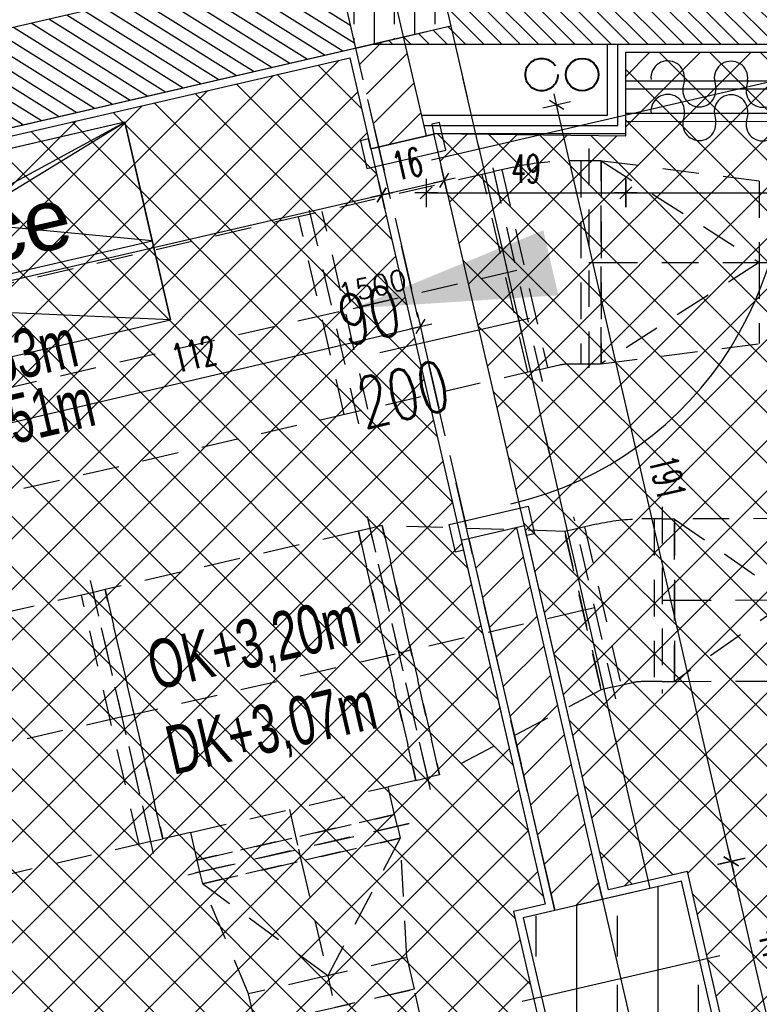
# Model space of a CAD drawing. Header units: centimetres. Extents: x -15121 to 17422, y -60492 to 0.
# Tile 241 of 256: x 2348 to 2530, y -29468 to -29226. Entities that reach past the tile are written whole.
import ezdxf

# ---------------------------------------------------------------- set-up
doc = ezdxf.new("R2010")
doc.units = ezdxf.units.CM
doc.header["$LTSCALE"] = 60
for name, pattern in [('DASHED', [19.05, 12.7, -6.35]), ('DP', [0.5, 0.3, -0.2]), ('MP', [0.25, 0.15, -0.1])]:
    doc.linetypes.add(name, pattern=pattern)
for name, color, linetype in [('A-----SZ', 8, 'Continuous'), ('A-SCI', 7, 'Continuous'), ('A_GSA_GK', 2, 'Continuous'), ('AIKA grzejniki', 7, 'Continuous'), ('AIKA karnisze', 200, 'Continuous'), ('AIKA karnisze2', 200, 'Continuous'), ('AIKA KLIMATYZACJA2', 5, 'Continuous'), ('AIKA lampy restauracja wymiarowanie', 7, 'Continuous'), ('AIKA powierzchnie2', 2, 'Continuous'), ('AIKA sufity podwieszane', 8, 'Continuous'), ('AIKA TYNK2', 5, 'Continuous'), ('AIKA widokowe2', 7, 'Continuous'), ('AIKA wymiarowanie ogólne rzut2', 7, 'Continuous'), ('AIKA ŚCIANA2', 8, 'Continuous'), ('BA_drz', 7, 'Continuous'), ('BI_szr', 8, 'Continuous'), ('JS_PODCIĄGI', 1, 'DP'), ('podciagi i nadproza', 7, 'DP'), ('R-----OP', 7, 'Continuous'), ('słupy', 1, 'Continuous')]:
    doc.layers.add(name, color=color, linetype=linetype)
doc.layers.add('IS_Działka (powrotna)', color=5, linetype='DASHED', lineweight=40, true_color=0x0000ff)
doc.layers.add('IS_Pion1', color=7, linetype='Continuous', lineweight=5)
doc.styles.add('FDBES', font='simplex.shx')
doc.styles.add('MtXpl_Arial_Narrow', font='ARIALN.TTF')
doc.styles.add('RomanS', font='romans.shx')
doc.styles.add('SŁAWKA', font='simplex.shx', dxfattribs={"height": 12.5})
doc.styles.add('wymiar', font='txt.shx', dxfattribs={"width": 0.6})
doc.dimstyles.new('Dwudziestka', dxfattribs={"dimtxt": 7, "dimasz": 0.7, "dimexe": 5, "dimexo": 0, "dimgap": 2.5, "dimtad": 1, "dimtoh": 1, "dimdec": 3, "dimrnd": 0.5, "dimdsep": 46, "dimtxsty": 'wymiar', "dimblk": 'znacznik', "dimcen": 0, "dimdle": 5, "dimse1": 1, "dimse2": 1, "dimclrd": 256, "dimclre": 256, "dimclrt": 256, "dimadec": 0, "dimazin": 0, "dimtfac": 0.4, "dimtdec": 3, "dimtix": 1, "dimtofl": 0, "dimtmove": 2, "dimatfit": 3, "dimldrblk": 'znacznik', "dimfxl": 1, "dimtolj": 1, "dimarcsym": 0})
doc.dimstyles.new('FDBES', dxfattribs={"dimscale": 50, "dimtxt": 4, "dimasz": 2.5, "dimexe": 0.8, "dimexo": 2, "dimgap": 1, "dimtad": 1, "dimdsep": 46, "dimtxsty": 'FDBES', "dimcen": 2.5, "dimclrd": 4, "dimclre": 5, "dimadec": 0, "dimazin": 0, "dimtfac": 1, "dimtmove": 0, "dimatfit": 3, "dimfxl": 1, "dimarcsym": 0})
pattern_1 = [(45, (5073.432, 672.602), (-6.221154, 6.221154), []), (135, (5073.432, 672.602), (-6.221154, -6.221154), [])]

# ---------------------------------------------------------------- blocks, each defined once
blk = doc.blocks.new('dr1h901')
at = {"color": 0}
blk.add_line((-0.5, 0), (-0.5, 1.005), dxfattribs=at)
at = {"color": 1}
blk.add_line((0, 0.1689), (0, -0.2655), dxfattribs=at)
blk.add_arc((-0.5, 0), 1, 0, 90, dxfattribs=at)
blk = doc.blocks.new('SL grzejniki restauracja')
at = {"layer": 'IS_Działka (powrotna)', "ltscale": 0.03}
blk.add_circle((-668.48, 27.4, -36.22), 4, dxfattribs=at)
blk.add_circle((-668.48, 27.4, -36.22), 4, dxfattribs=at)
at = {"layer": 'IS_Pion1', "color": 1, "lineweight": 40}
blk.add_circle((-658.48, 27.4, -289.1), 4, dxfattribs=at)
blk = doc.blocks.new('SL podciągi restauracja')
at = {"layer": 'BI_szr'}
h = blk.add_hatch(dxfattribs=at)
h.set_pattern_fill('BIK_ZELBET', color=256, scale=5, angle=45, style=0)
h.set_pattern_definition([(90, (1855.067, -26647.662), (-10, 2e-15), []), (90, (1860.067, -26642.662), (-10, 2e-15), [5, -3.5])])
h.paths.add_polyline_path([(1829.44, -26643.18), (1852.83, -26637.78), (1861.79, -26676.77), (1838.4, -26682.16)])
h = blk.add_hatch(dxfattribs=at)
h.set_pattern_fill('BIK_ZELBET', color=256, scale=10, angle=45, style=0)
h.set_pattern_definition([(90, (1904.953, -26899.303), (-20, 4e-15), []), (90, (1914.953, -26889.303), (-20, 4e-15), [10, -7])])
h.paths.add_polyline_path([(1888.64, -26935.35), (1927.62, -26926.35), (1918.62, -26887.38), (1879.65, -26896.38)])
at = {"layer": 'A-----SZ'}
for points in [[(1841.77, -26643.42), (1853.02, -26692.13)], [(1898.01, -26887.01), (1909.26, -26935.72)], [(1879.41, -26916.96), (1928.13, -26905.71)]]:
    blk.add_lwpolyline(points, dxfattribs=at)
at = {"layer": 'podciagi i nadproza'}
blk.add_lwpolyline([(1838.4, -26682.16), (1861.79, -26676.77), (1910.83, -26889.18), (1887.44, -26894.58), (1838.4, -26682.16)], dxfattribs=at)
at = {"layer": 'słupy', "color": 4}
blk.add_lwpolyline([(1829.44, -26643.18), (1852.83, -26637.78), (1861.79, -26676.77), (1838.4, -26682.16), (1829.44, -26643.18)], dxfattribs=at)
blk.add_lwpolyline([(1888.64, -26935.35), (1927.62, -26926.35), (1918.62, -26887.38), (1879.65, -26896.38)], close=True, dxfattribs=at)
blk = doc.blocks.new('SL zasłonka rzut')
at = {"layer": 'AIKA karnisze'}
for p, q in [((-30.84, 2), (-31.18, 0)), ((-23.45, 2), (-23.12, 0)), ((-15.25, 2), (-15.59, 0)), ((-7.86, 2), (-7.53, 0)), ((0.33, 2), (0, 0)), ((7.72, 2), (8.06, 0)), ((15.92, 2), (15.59, 0)), ((23.31, 2), (23.65, 0)), ((31.51, 2), (31.18, 0)), ((38.9, 2), (39.23, 0)), ((47.1, 2), (46.76, 0))]:
    blk.add_line(p, q, dxfattribs=at)
for centre, radius, start, end in [((-34.94, 2.52), 4.13, 352.7825, 187.2025), ((-19.35, 2.52), 4.13, 352.7825, 187.2025), ((-3.77, 2.52), 4.13, 352.7825, 187.2025), ((11.82, 2.52), 4.13, 352.7825, 187.2025), ((27.41, 2.52), 4.13, 352.7825, 187.2025), ((43, 2.52), 4.13, 352.7825, 187.2025), ((-27.15, -0.59), 4.07, 171.5534, 8.4315), ((-11.56, -0.6), 4.07, 171.5534, 8.4315), ((4.03, -0.6), 4.07, 171.5534, 8.4315), ((19.62, -0.6), 4.07, 171.5534, 8.4315), ((35.2, -0.6), 4.07, 171.5534, 8.4315), ((50.79, -0.6), 4.07, 171.5534, 8.4315)]:
    blk.add_arc(centre, radius, start, end, dxfattribs=at)
blk = doc.blocks.new('znacznik')
at = {"color": 0}
for points in [[(0, -5), (0, 5)], [(-4, 0), (4, 0)]]:
    blk.add_lwpolyline(points, dxfattribs=at)
at = {"color": 1}
blk.add_lwpolyline([(-2.12, -2.12), (2.12, 2.12)], dxfattribs=at)
blk = doc.blocks.new('*D5384')
at = {"layer": 'AIKA wymiarowanie ogólne rzut2', "lineweight": -2, "transparency": 16777216}
blk.add_line((1831.42, -29408.5), (2436.18, -29268.88), dxfattribs=at)
at = {"layer": 'Defpoints', "color": 0, "transparency": 16777216}
for p in [(2429.06, -29234.93), (2436.86, -29268.73), (1822.94, -29374.87)]:
    blk.add_point(p, dxfattribs=at)
at = {"layer": 'AIKA wymiarowanie ogólne rzut2', "linetype": 'ByBlock', "lineweight": -2, "transparency": 16777216, "xscale": 0.7, "yscale": 0.7, "zscale": 0.7}
for p, rotation in [((2436.86, -29268.73), 12.99999999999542), ((1830.74, -29408.66), 192.9999999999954)]:
    blk.add_blockref('znacznik', p, dxfattribs=dict(at, rotation=rotation))
at = {"layer": 'AIKA wymiarowanie ogólne rzut2', "transparency": 16777216, "insert": (2132.45, -29332.85), "char_height": 7, "attachment_point": 5, "rotation": 13, "style": 'wymiar'}
blk.add_mtext('\\A1;622', dxfattribs=at)
blk = doc.blocks.new('*D5385')
at = {"layer": 'AIKA wymiarowanie ogólne rzut2', "lineweight": -2, "transparency": 16777216}
blk.add_line((2437.55, -29268.57), (2451.61, -29265.32), dxfattribs=at)
at = {"layer": 'Defpoints', "color": 0, "transparency": 16777216}
for p in [(2429.06, -29234.93), (2452.29, -29265.16), (2471.98, -29350.46)]:
    blk.add_point(p, dxfattribs=at)
at = {"layer": 'AIKA wymiarowanie ogólne rzut2', "linetype": 'ByBlock', "lineweight": -2, "transparency": 16777216, "xscale": 0.7, "yscale": 0.7, "zscale": 0.7}
for p, rotation in [((2452.29, -29265.16), 13.00000000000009), ((2436.86, -29268.73), 193.0000000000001)]:
    blk.add_blockref('znacznik', p, dxfattribs=dict(at, rotation=rotation))
at = {"layer": 'AIKA wymiarowanie ogólne rzut2', "transparency": 16777216, "insert": (2443.23, -29261.1), "char_height": 7, "attachment_point": 5, "rotation": 13, "style": 'wymiar'}
blk.add_mtext('\\A1;16', dxfattribs=at)
blk = doc.blocks.new('*D5386')
at = {"layer": 'AIKA wymiarowanie ogólne rzut2', "lineweight": -2, "transparency": 16777216}
blk.add_line((2448.51, -29268.25), (2496.35, -29268.25), dxfattribs=at)
at = {"layer": 'Defpoints', "color": 0, "transparency": 16777216}
for p in [(2447.81, -29254.21), (2497.05, -29254.21), (2497.05, -29268.25)]:
    blk.add_point(p, dxfattribs=at)
at = {"layer": 'AIKA wymiarowanie ogólne rzut2', "linetype": 'ByBlock', "lineweight": -2, "transparency": 16777216, "xscale": 0.7, "yscale": 0.7, "zscale": 0.7, "rotation": 180}
blk.add_blockref('znacznik', (2447.81, -29268.25), dxfattribs=at)
at = {"layer": 'AIKA wymiarowanie ogólne rzut2', "linetype": 'ByBlock', "lineweight": -2, "transparency": 16777216, "xscale": 0.7, "yscale": 0.7, "zscale": 0.7}
blk.add_blockref('znacznik', (2497.05, -29268.25), dxfattribs=at)
at = {"layer": 'AIKA wymiarowanie ogólne rzut2', "transparency": 16777216, "insert": (2472.43, -29262.25), "char_height": 7, "attachment_point": 5, "style": 'wymiar'}
blk.add_mtext('\\A1;49', dxfattribs=at)
blk = doc.blocks.new('*D5387')
at = {"layer": 'AIKA wymiarowanie ogólne rzut2', "lineweight": -2, "transparency": 16777216}
blk.add_line((2497.75, -29268.25), (3262.35, -29268.25), dxfattribs=at)
at = {"layer": 'Defpoints', "color": 0, "transparency": 16777216}
for p in [(3263.05, -29233.6), (2497.05, -29254.21), (3263.05, -29268.25)]:
    blk.add_point(p, dxfattribs=at)
at = {"layer": 'AIKA wymiarowanie ogólne rzut2', "linetype": 'ByBlock', "lineweight": -2, "transparency": 16777216, "xscale": 0.7, "yscale": 0.7, "zscale": 0.7, "rotation": 180}
blk.add_blockref('znacznik', (2497.05, -29268.25), dxfattribs=at)
at = {"layer": 'AIKA wymiarowanie ogólne rzut2', "linetype": 'ByBlock', "lineweight": -2, "transparency": 16777216, "xscale": 0.7, "yscale": 0.7, "zscale": 0.7}
blk.add_blockref('znacznik', (3263.05, -29268.25), dxfattribs=at)
at = {"layer": 'AIKA wymiarowanie ogólne rzut2', "transparency": 16777216, "insert": (2880.05, -29262.25), "char_height": 7, "attachment_point": 5, "style": 'wymiar'}
blk.add_mtext('\\A1;766', dxfattribs=at)
blk = doc.blocks.new('*D5419')
at = {"layer": 'AIKA wymiarowanie ogólne rzut2', "lineweight": -2, "transparency": 16777216}
blk.add_line((2532.72, -29475.07), (2523.13, -29433.56), dxfattribs=at)
at = {"layer": 'Defpoints', "color": 0, "transparency": 16777216}
for p in [(2522.98, -29432.88), (2512.21, -29435.36), (2522.11, -29478.24)]:
    blk.add_point(p, dxfattribs=at)
at = {"layer": 'AIKA wymiarowanie ogólne rzut2', "linetype": 'ByBlock', "lineweight": -2, "transparency": 16777216, "xscale": 0.7, "yscale": 0.7, "zscale": 0.7}
for p, rotation in [((2522.98, -29432.88), 102.9999999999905), ((2532.87, -29475.75), 282.9999999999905)]:
    blk.add_blockref('znacznik', p, dxfattribs=dict(at, rotation=rotation))
at = {"layer": 'AIKA wymiarowanie ogólne rzut2', "transparency": 16777216, "insert": (2533.77, -29452.97), "char_height": 7, "attachment_point": 5, "rotation": 283, "style": 'wymiar'}
blk.add_mtext('\\A1;44', dxfattribs=at)
blk = doc.blocks.new('*D5420')
at = {"layer": 'AIKA wymiarowanie ogólne rzut2', "lineweight": -2, "transparency": 16777216}
blk.add_line((2522.82, -29432.2), (2480.13, -29247.28), dxfattribs=at)
at = {"layer": 'Defpoints', "color": 0, "transparency": 16777216}
for p in [(2479.97, -29246.59), (2449.72, -29253.58), (2512.21, -29435.36)]:
    blk.add_point(p, dxfattribs=at)
at = {"layer": 'AIKA wymiarowanie ogólne rzut2', "linetype": 'ByBlock', "lineweight": -2, "transparency": 16777216, "xscale": 0.7, "yscale": 0.7, "zscale": 0.7}
for p, rotation in [((2479.97, -29246.59), 102.99999999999), ((2522.98, -29432.88), 282.9999999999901)]:
    blk.add_blockref('znacznik', p, dxfattribs=dict(at, rotation=rotation))
at = {"layer": 'AIKA wymiarowanie ogólne rzut2', "transparency": 16777216, "insert": (2507.32, -29338.39), "char_height": 7, "attachment_point": 5, "rotation": 283, "style": 'wymiar'}
blk.add_mtext('\\A1;191', dxfattribs=at)
blk = doc.blocks.new('*D7149')
at = {"layer": 'AIKA lampy restauracja wymiarowanie', "lineweight": -2, "transparency": 16777216}
blk.add_line((2338.25, -29326.5), (2445.8, -29301.27), dxfattribs=at)
at = {"layer": 'Defpoints', "color": 0, "transparency": 16777216}
for p in [(2436.12, -29256.91), (2446.49, -29301.11), (2345.11, -29358.8)]:
    blk.add_point(p, dxfattribs=at)
at = {"layer": 'AIKA lampy restauracja wymiarowanie', "lineweight": -2, "transparency": 16777216, "xscale": 0.7, "yscale": 0.7, "zscale": 0.7}
for p, rotation in [((2446.49, -29301.11), 13.20082562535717), ((2337.57, -29326.65), 193.2008256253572)]:
    blk.add_blockref('znacznik', p, dxfattribs=dict(at, rotation=rotation))
at = {"layer": 'AIKA lampy restauracja wymiarowanie', "transparency": 16777216, "insert": (2390.66, -29308.04), "char_height": 7, "attachment_point": 5, "rotation": 13.2008, "style": 'wymiar'}
blk.add_mtext('\\A1;112', dxfattribs=at)
blk = doc.blocks.new('SL klima')
at = {"layer": 'AIKA KLIMATYZACJA2', "color": 140, "linetype": 'MP', "lineweight": -2, "extrusion": (-1.77025e-13, -1, -3.74048e-15)}
for p, q in [((6673.94, -25389.38, 363.55), (6673.94, -25445.38, 363.55)), ((6676.94, -25392.38, 363.55), (6673.94, -25392.38, 363.55)), ((6676.94, -25392.38, 363.55), (6715.94, -25417.38, 363.55)), ((6715.94, -25397.38, 363.55), (6676.94, -25392.38, 363.55)), ((6676.94, -25442.38, 363.55), (6676.94, -25392.38, 363.55)), ((6676.94, -25392.38, 363.55), (6676.94, -25442.38, 363.55)), ((6715.94, -25397.38, 363.55), (6715.94, -25417.38, 363.55)), ((6673.94, -25417.38, 363.55), (6676.94, -25417.38, 363.55)), ((6715.94, -25417.38, 363.55), (6676.94, -25442.38, 363.55)), ((6676.94, -25417.38, 363.55), (6715.94, -25417.38, 363.55)), ((6715.94, -25417.38, 363.55), (6715.94, -25437.38, 363.55)), ((6715.94, -25417.38, 363.55), (6720.94, -25417.38, 363.55)), ((6676.94, -25442.38, 363.55), (6715.94, -25437.38, 363.55)), ((6673.94, -25442.38, 363.55), (6676.94, -25442.38, 363.55))]:
    blk.add_line(p, q, dxfattribs=at)
at = {"layer": 'AIKA KLIMATYZACJA2', "color": 140, "linetype": 'MP', "lineweight": -2}
for p, q in [((6673.94, -25389.38, 363.55), (6673.94, -25445.38, 363.55)), ((6662.49, -25446.68, 363.55), (6649.89, -25392.12, 363.55)), ((6673.94, -25392.38, 363.55), (6668.94, -25392.38, 363.55)), ((6671.94, -25392.38, 363.55), (6671.94, -25442.38, 363.55)), ((6655.44, -25393.92, 363.55), (6650.57, -25395.04, 363.55)), ((6652.52, -25394.59, 363.55), (6663.76, -25443.31, 363.55)), ((6661.82, -25443.76, 363.55), (6666.69, -25442.64, 363.55)), ((6668.94, -25442.38, 363.55), (6673.94, -25442.38, 363.55)), ((6692.03, -25477.58, 331.65), (6692.03, -25523.58, 331.65)), ((6620.09, -25482.92, 322.4), (6619.42, -25480, 322.4)), ((6680.58, -25524.89, 331.65), (6670.24, -25480.07, 331.65)), ((6675.78, -25481.87, 331.65), (6670.91, -25482.99, 331.65)), ((6692.03, -25480.58, 331.65), (6687.03, -25480.58, 331.65)), ((6690.03, -25480.58, 331.65), (6690.03, -25520.58, 331.65)), ((6617.17, -25483.59, 322.4), (6554.81, -25497.99, 322.4)), ((6620.09, -25482.92, 322.4), (6617.17, -25483.59, 322.4)), ((6631.34, -25544.98, 322.4), (6617.17, -25483.59, 322.4)), ((6617.17, -25483.59, 322.4), (6631.34, -25544.98, 322.4)), ((6634.27, -25544.31, 322.4), (6620.09, -25482.92, 322.4)), ((6672.86, -25482.54, 331.65), (6681.86, -25521.51, 331.65)), ((6551.89, -25498.67, 322.4), (6551.21, -25495.74, 322.4)), ((6554.81, -25497.99, 322.4), (6551.89, -25498.67, 322.4)), ((6566.06, -25560.05, 322.4), (6551.89, -25498.67, 322.4)), ((6568.98, -25559.38, 322.4), (6554.81, -25497.99, 322.4)), ((6554.81, -25497.99, 322.4), (6568.98, -25559.38, 322.4)), ((6558.97, -25529.36, 322.4), (6627.18, -25513.61, 322.4)), ((6679.91, -25521.96, 331.65), (6684.78, -25520.84, 331.65)), ((6687.03, -25520.58, 331.65), (6692.03, -25520.58, 331.65)), ((6631.34, -25544.98, 322.4), (6624.52, -25546.55, 322.4)), ((6631.34, -25544.98, 322.4), (6634.27, -25544.31, 322.4)), ((6634.94, -25547.23, 322.4), (6634.27, -25544.31, 322.4)), ((6575.8, -25557.8, 322.4), (6624.52, -25546.55, 322.4)), ((6626.1, -25553.38, 322.4), (6624.52, -25546.55, 322.4)), ((6600.16, -25552.18, 322.4), (6602.41, -25561.92, 322.4)), ((6577.38, -25564.62, 322.4), (6626.1, -25553.38, 322.4)), ((6626.1, -25553.38, 322.4), (6577.38, -25564.62, 322.4)), ((6626.77, -25556.3, 322.4), (6626.1, -25553.38, 322.4)), ((6578.05, -25567.55, 322.4), (6626.77, -25556.3, 322.4)), ((6626.77, -25556.3, 322.4), (6629.69, -25555.62, 322.4)), ((6566.06, -25560.05, 322.4), (6568.98, -25559.38, 322.4)), ((6566.73, -25562.97, 322.4), (6566.06, -25560.05, 322.4)), ((6575.8, -25557.8, 322.4), (6568.98, -25559.38, 322.4)), ((6575.8, -25557.8, 322.4), (6577.38, -25564.62, 322.4)), ((6577.38, -25564.62, 322.4), (6578.05, -25567.55, 322.4)), ((6575.13, -25568.22, 322.4), (6578.05, -25567.55, 322.4)), ((6630.9, -25596.4, 331.6), (6611.41, -25600.9, 331.6)), ((6639.9, -25635.37, 331.6), (6630.9, -25596.4, 331.6))]:
    blk.add_line(p, q, dxfattribs=at)
at = {"layer": 'AIKA KLIMATYZACJA2', "color": 140, "linetype": 'MP', "lineweight": -2, "extrusion": (-1.19326e-16, -2.75486e-17, -1)}
for p, q in [((6662.49, -25446.7, 363.55), (6649.9, -25392.14, 363.55)), ((6650.57, -25395.06, 363.55), (6605.36, -25405.5, 363.55)), ((6658.9, -25444.46, 363.55), (6647.65, -25395.74, 363.55)), ((6617.28, -25457.14, 363.55), (6604.69, -25402.58, 363.55)), ((6617.28, -25457.14, 363.55), (6604.69, -25402.58, 363.55)), ((6619.53, -25453.54, 363.55), (6608.28, -25404.82, 363.55)), ((6605.36, -25405.5, 363.55), (6459.21, -25439.24, 363.55)), ((6613.69, -25454.89, 363.55), (6602.44, -25406.17, 363.55)), ((6656.2, -25419.42, 363.55), (6610.99, -25429.86, 363.55)), ((6610.99, -25429.86, 363.55), (6464.83, -25463.6, 363.55)), ((6661.82, -25443.78, 363.55), (6616.61, -25454.22, 363.55)), ((6616.61, -25454.22, 363.55), (6470.45, -25487.96, 363.55)), ((6566.73, -25562.97, 322.4), (6551.21, -25495.74, 322.4)), ((6551.89, -25498.67, 322.4), (6462.31, -25519.35, 322.4)), ((6563.14, -25560.73, 322.4), (6548.96, -25499.34, 322.4)), ((6558.97, -25529.36, 322.4), (6469.39, -25550.04, 322.4)), ((6566.06, -25560.05, 322.4), (6476.48, -25580.73, 322.4))]:
    blk.add_line(p, q, dxfattribs=at)
at = {"layer": 'AIKA KLIMATYZACJA2', "color": 140, "linetype": 'MP', "lineweight": -2, "extrusion": (-2.09388e-13, -1, -8.53601e-15)}
for p, q in [((6692.04, -25477.61, 331.65), (6692.04, -25523.61, 331.65)), ((6695.04, -25480.61, 331.65), (6692.04, -25480.61, 331.65)), ((6723.54, -25480.51, 331.65), (6695.04, -25480.61, 331.65)), ((6695.04, -25480.61, 331.65), (6723.54, -25500.51, 331.65)), ((6695.04, -25520.61, 331.65), (6695.04, -25480.61, 331.65)), ((6695.04, -25480.61, 331.65), (6695.04, -25520.61, 331.65)), ((6692.04, -25500.61, 331.65), (6695.04, -25500.61, 331.65)), ((6723.54, -25500.51, 331.65), (6695.04, -25520.61, 331.65)), ((6695.04, -25500.61, 331.65), (6723.54, -25500.51, 331.65)), ((6692.04, -25520.61, 331.65), (6695.04, -25520.61, 331.65)), ((6695.04, -25520.61, 331.65), (6723.54, -25520.51, 331.65))]:
    blk.add_line(p, q, dxfattribs=at)
at = {"layer": 'AIKA KLIMATYZACJA2', "color": 140, "linetype": 'MP', "lineweight": -2, "extrusion": (0.224951, -0.97437, -1.2348e-13)}
for p, q in [((6634.94, -25547.23, 326.65), (6619.42, -25480, 326.65)), ((6623.02, -25482.24, 326.65), (6620.09, -25482.92, 326.65)), ((6623.02, -25482.24, 326.65), (6637.19, -25543.63, 326.65)), ((6667.99, -25483.66, 326.65), (6623.02, -25482.24, 326.65)), ((6637.19, -25543.63, 326.65), (6623.02, -25482.24, 326.65)), ((6670.91, -25482.99, 326.65), (6667.99, -25483.66, 326.65)), ((6667.99, -25483.66, 326.65), (6676.99, -25522.64, 326.65)), ((6676.99, -25522.64, 326.65), (6667.99, -25483.66, 326.65)), ((6672.49, -25503.15, 326.65), (6630.1, -25512.94, 326.65)), ((6675.41, -25502.48, 326.65), (6672.49, -25503.15, 326.65)), ((6630.1, -25512.94, 326.65), (6627.18, -25513.61, 326.65)), ((6676.99, -25522.64, 326.65), (6637.19, -25543.63, 326.65)), ((6679.91, -25521.96, 326.65), (6676.99, -25522.64, 326.65)), ((6637.19, -25543.63, 326.65), (6634.27, -25544.31, 326.65))]:
    blk.add_line(p, q, dxfattribs=at)
at = {"layer": 'AIKA KLIMATYZACJA2', "color": 140, "linetype": 'MP', "lineweight": -2, "extrusion": (0.97437, 0.224951, 4.39968e-14)}
for p, q in [((6629.69, -25555.62, 322.35), (6575.13, -25568.22, 322.35)), ((6626.77, -25556.3, 322.35), (6627.45, -25559.22, 322.35)), ((6578.73, -25570.47, 322.35), (6627.45, -25559.22, 322.35)), ((6627.45, -25559.22, 322.35), (6578.73, -25570.47, 322.35)), ((6627.45, -25559.22, 322.35), (6609.61, -25593.1, 322.35)), ((6629.1, -25588.6, 322.35), (6627.45, -25559.22, 322.35)), ((6602.41, -25561.92, 322.35), (6603.09, -25564.85, 322.35)), ((6603.09, -25564.85, 322.35), (6609.61, -25593.1, 322.35)), ((6578.05, -25567.55, 322.35), (6578.73, -25570.47, 322.35)), ((6584.43, -25584.03, 322.35), (6578.73, -25570.47, 322.35)), ((6609.61, -25593.1, 322.35), (6578.73, -25570.47, 322.35)), ((6590.12, -25597.6, 322.35), (6584.43, -25584.03, 322.35)), ((6629.1, -25588.6, 322.35), (6610.47, -25592.9, 322.35)), ((6629.1, -25588.6, 322.35), (6630.9, -25596.4, 322.35)), ((6608.75, -25593.3, 322.35), (6590.12, -25597.6, 322.35)), ((6609.61, -25593.1, 322.35), (6608.75, -25593.3, 322.35)), ((6610.47, -25592.9, 322.35), (6609.61, -25593.1, 322.35)), ((6609.61, -25593.1, 322.35), (6610.74, -25597.97, 322.35)), ((6591.92, -25605.4, 322.35), (6630.9, -25596.4, 322.35)), ((6591.92, -25605.4, 322.35), (6590.12, -25597.6, 322.35))]:
    blk.add_line(p, q, dxfattribs=at)
at = {"layer": 'AIKA KLIMATYZACJA2', "color": 140, "linetype": 'MP', "lineweight": -2, "extrusion": (-1.26545e-16, -2.92152e-17, -1)}
for major_axis in [(-13.5, 58.46), (-13.5, 58.46), (-2.25, 9.74), (-2.25, 9.74), (-2.25, 9.74)]:
    blk.add_ellipse((6668.94, -25452.38, 363.55), major_axis=major_axis, ratio=1, start_param=0, end_param=0.226893, dxfattribs=at)
at = {"layer": 'AIKA KLIMATYZACJA2', "color": 140, "linetype": 'MP', "lineweight": -2, "extrusion": (1.33333e-16, 3.07824e-17, -1)}
for major_axis in [(-11.25, 48.72), (-11.25, 48.72), (-2.25, 9.74), (-2.25, 9.74), (-2.25, 9.74)]:
    blk.add_ellipse((6687.03, -25530.58, 331.65), major_axis=major_axis, ratio=1, start_param=0, end_param=0.226893, dxfattribs=at)
at = {"layer": 'AIKA KLIMATYZACJA2', "color": 140, "linetype": 'MP', "lineweight": -2, "style": 'MtXpl_Arial_Narrow', "width": 0.8}
for s, p in [('OK+3,63m', (6497.31, -25454.61, 3653.8)), ('DK+3,51m', (6502.15, -25469.11, 3653.8)), ('OK+3,20m', (6566.96, -25522.8, 3653.8)), ('DK+3,07m', (6571.53, -25543.66, 3653.8))]:
    blk.add_text(s, height=12, rotation=13, dxfattribs=at).set_placement(p)
at = {"layer": 'AIKA KLIMATYZACJA2', "color": 140, "linetype": 'MP', "lineweight": -2, "insert": (6629.91, -25425.49, 363.55), "char_height": 5, "attachment_point": 6, "rotation": 13, "style": 'FDBES'}
blk.add_mtext('1500\\P ', dxfattribs=at)
at = {"layer": 'AIKA KLIMATYZACJA2', "color": 140, "linetype": 'MP', "lineweight": -2}
blk.add_leader([(6615.86, -25428.73, 363.55), (6629.91, -25425.49, 363.55)], dimstyle='FDBES', override={"dimscale": 20, "dimclrd": 256}, dxfattribs=at)

msp = doc.modelspace()

# ---------------------------------------------------------------- hatches: boundary and pattern name
at = {"layer": 'A-----SZ'}
h = msp.add_hatch(dxfattribs=at)
h.set_pattern_fill('ANSI31', color=256, angle=270)
h.set_pattern_definition([(315, (22809.9528, 444.9806), (2.24506402, 2.24506404), [])])
h.paths.add_polyline_path([(2615.0511, -29207.6017), (2615.0511, -29231.6017), (2434.5985, -29231.6017), (2453.8791, -29227.1505), (2449.4, -29207.6584)])
h = msp.add_hatch(dxfattribs=at)
h.set_pattern_fill('ANSI31', color=256, angle=282.941373)
h.set_pattern_definition([(327.941373, (15489.715, 4218.359), (1.6852479, 2.6908297), [])])
h.paths.add_polyline_path([(2425.1911, -29209.1422), (2430.566, -29232.5326), (2137.1968, -29300.2622), (2131.8219, -29276.8718)])
h = msp.add_hatch(dxfattribs=at)
h.set_pattern_fill('ANSI31', color=256, scale=2)
h.set_pattern_definition([(45, (-35110.076, -2093.3616), (-4.4901281, 4.4901281), [])])
h.paths.add_polyline_path([(2430.4942, -29232.5492), (2442.1866, -29229.8498), (2447.8099, -29254.2071), (2436.1175, -29256.9065)])
h.paths.add_polyline_path([(1072.0212, -29798.6482), (1074.7206, -29810.3407), (1133.1828, -29796.8436), (1130.4834, -29785.1512)])
h.paths.add_polyline_path([(1226.946, -29762.881), (1229.6454, -29774.5734), (1676.8813, -29671.3209), (1674.1819, -29659.6285)])
h.paths.add_polyline_path([(1883.6714, -29611.264), (1886.3709, -29622.9564), (2480.7366, -29485.7363), (2478.0372, -29474.0439)])
h.paths.add_polyline_path([(2479.5335, -29444.9619), (2491.226, -29442.2625), (2470.0801, -29350.6697), (2458.3877, -29353.3691)])
edge = h.paths.add_edge_path()
edge.add_line((2458.3877, -29353.3691), (2478.4092, -29440.092))
at = {"layer": 'AIKA sufity podwieszane', "transparency": 33554610}
h = msp.add_hatch(dxfattribs=at)
h.set_pattern_fill('ANSI37', color=256, scale=2.771036)
h.set_pattern_definition(pattern_1)
h.paths.add_polyline_path([(3263.0511, -29233.6017), (3143.0511, -29233.6017), (3143.0511, -29195.6017), (3027.0511, -29195.6017), (3027.0511, -29233.6017), (2963.0511, -29233.6017), (2963.0511, -29193.9885), (2797.0511, -29193.9885), (2797.0511, -29233.6017), (2733.0511, -29233.6017), (2733.0511, -29195.6017), (2617.0511, -29195.6017), (2617.0511, -29233.6017), (2497.0511, -29233.6017), (2497.0511, -29254.2071), (2449.7172, -29253.5776), (2492.7248, -29439.8638), (2512.2122, -29435.3648), (2522.11, -29478.2371), (1907.5742, -29619.9086), (2121.0978, -30544.7807), (2160.7103, -30535.6354), (2167.0089, -30562.9178), (2328.7543, -30525.5759), (2322.4557, -30498.2935), (2692.7163, -30412.8121), (2689.1171, -30397.2222), (2731.9894, -30387.3244), (2736.209, -30405.6017), (3029.0511, -30405.6017), (3029.0511, -30433.6017), (3195.0511, -30433.6017), (3195.0511, -30405.6017), (3255.0511, -30405.6017), (3255.0511, -30389.6017), (3263.0511, -30389.6017)])
h = msp.add_hatch(dxfattribs=at)
h.set_pattern_fill('ANSI37', color=256, scale=2.771036)
h.set_pattern_definition(pattern_1)
h.paths.add_polyline_path([(2429.0614, -29234.9326), (1915.5023, -29353.4971), (1921.1954, -29378.1567), (1883.195, -29386.9298), (1877.5019, -29362.2701), (1822.9402, -29374.8667), (1871.0767, -29583.3825), (1878.872, -29581.5829), (1885.1703, -29608.8654), (2475.6385, -29472.545), (2469.3399, -29445.2627), (2477.1349, -29443.463)])

# ---------------------------------------------------------------- linework, layer by layer
at = {"layer": 'A-----SZ'}
for points in [[(2433.8639, -29193.8001), (2445.1105, -29242.5146)], [(2490.1016, -29437.3926), (2501.3483, -29486.1072)], [(2471.5038, -29467.3418), (2520.2223, -29456.0942)]]:
    msp.add_lwpolyline(points, dxfattribs=at)
at = {"layer": 'A-SCI', "color": 5}
msp.add_line((2433.4181, -29245.2141), (2436.1175, -29256.9065), dxfattribs=at)
at = {"layer": 'A-SCI', "color": 4}
for points in [[(2425.1193, -29209.1588), (1011.2844, -29535.5683), (1007.6852, -29519.9784)], [(2434.5985, -29231.6017), (2615.0511, -29231.6017)], [(1051.3357, -29815.7395), (1074.7206, -29810.3407), (1016.6832, -29558.9532), (2430.566, -29232.5326)]]:
    msp.add_lwpolyline(points, dxfattribs=at)
at = {"layer": 'A_GSA_GK', "color": 8}
for p, q in [((2492.5511, -29249.1017), (2492.5511, -29231.6017)), ((2446.6313, -29249.1017), (2492.5511, -29249.1017))]:
    msp.add_line(p, q, dxfattribs=at)
at = {"layer": 'A_GSA_GK'}
for p, q in [((2495.0511, -29251.6017), (2495.0511, -29231.6017)), ((2447.2084, -29251.6017), (2495.0511, -29251.6017))]:
    msp.add_line(p, q, dxfattribs=at)
at = {"layer": 'AIKA karnisze2'}
for p, q in [((2497.0491, -29240.6017), (3263.0511, -29240.7021)), ((2497.0489, -29242.6017), (3263.0511, -29242.7021)), ((2497.0491, -29248.6017), (2994.7521, -29248.6669)), ((2497.0489, -29250.6017), (2994.7171, -29250.6669))]:
    msp.add_line(p, q, dxfattribs=at)
at = {"layer": 'AIKA powierzchnie2'}
msp.add_lwpolyline([(2692.7163, -30412.8121), (2322.4557, -30498.2935), (2328.7543, -30525.5759), (2167.0089, -30562.9178), (2160.7103, -30535.6354), (2121.0978, -30544.7807), (1907.5742, -29619.9086), (2522.11, -29478.2371), (2512.2122, -29435.3648), (2492.7248, -29439.8638), (2449.7172, -29253.5776), (2497.0511, -29254.2071), (2497.0511, -29233.6017), (2617.0511, -29233.6017), (2617.0511, -29195.6017), (2733.0511, -29195.6017)], dxfattribs=at)
msp.add_lwpolyline([(1822.9402, -29374.8667), (1877.5019, -29362.2701), (1883.195, -29386.9298), (1921.1954, -29378.1567), (1915.5023, -29353.4971), (2429.0614, -29234.9326), (2477.1349, -29443.463), (2469.3399, -29445.2627), (2475.6385, -29472.545), (1885.1703, -29608.8654), (1878.872, -29581.5829), (1871.0767, -29583.3825)], close=True, dxfattribs=at)
at = {"layer": 'AIKA sufity podwieszane', "transparency": 33554610}
msp.add_lwpolyline([(2692.7163, -30412.8121), (2322.4557, -30498.2935), (2328.7543, -30525.5759), (2167.0089, -30562.9178), (2160.7103, -30535.6354), (2121.0978, -30544.7807), (1907.5742, -29619.9086), (2522.11, -29478.2371), (2512.2122, -29435.3648), (2492.7248, -29439.8638), (2449.7172, -29253.5776), (2497.0511, -29254.2071), (2497.0511, -29233.6017), (2617.0511, -29233.6017), (2617.0511, -29195.6017), (2733.0511, -29195.6017)], dxfattribs=at)
msp.add_lwpolyline([(1822.9402, -29374.8667), (1877.5019, -29362.2701), (1883.195, -29386.9298), (1921.1954, -29378.1567), (1915.5023, -29353.4971), (2429.0614, -29234.9326), (2477.1349, -29443.463), (2469.3399, -29445.2627), (2475.6385, -29472.545), (1885.1703, -29608.8654), (1878.872, -29581.5829), (1871.0767, -29583.3825)], close=True, dxfattribs=at)
at = {"layer": 'AIKA TYNK2'}
for points in [[(1883.195, -29386.9298), (1921.1954, -29378.1567), (1915.5023, -29353.4971), (2429.0614, -29234.9326), (2434.1688, -29257.3564), (2449.7587, -29253.7572), (2449.7172, -29253.5776), (2497.0511, -29253.6027), (2497.0511, -29233.6017), (2617.0511, -29233.6017), (2617.0511, -29195.6017)], [(1230.0953, -29776.5222), (2481.1865, -29487.685), (2522.11, -29478.2371), (2512.2122, -29435.3648), (2492.7248, -29439.8638), (2472.0288, -29350.2198), (2456.4389, -29353.819), (2477.1349, -29443.463), (2469.3399, -29445.2627), (2475.6385, -29472.545), (1885.1703, -29608.8654)]]:
    msp.add_lwpolyline(points, dxfattribs=at)
at = {"layer": 'AIKA widokowe2', "color": 8}
for points in [[(2209.4717, -29340.023), (2384.8584, -29299.5318), (2373.6108, -29250.8133), (2198.2242, -29291.3045), (2209.4717, -29340.023), (2373.6108, -29250.8133), (2384.8584, -29299.5318), (2198.2242, -29291.3045)], [(2292.666, -29300.29), (2380.3593, -29280.0444), (2373.6108, -29250.8133), (2285.9175, -29271.0589), (2292.666, -29300.29), (2373.6108, -29250.8133), (2380.3593, -29280.0444), (2285.9175, -29271.0589)]]:
    msp.add_lwpolyline(points, dxfattribs=at)
at = {"layer": 'AIKA widokowe2'}
for points in [[(2433.6064, -29254.9205), (2431.6576, -29255.3704), (2433.2323, -29262.191), (2452.7197, -29257.692), (2451.145, -29250.8714), (2449.1963, -29251.3213), (2449.7587, -29253.7572), (2434.1688, -29257.3564)], [(2457.0013, -29356.255), (2455.0525, -29356.7049), (2453.4779, -29349.8843), (2472.9653, -29345.3853), (2474.5399, -29352.2058), (2472.5912, -29352.6557), (2472.0288, -29350.2198), (2456.4389, -29353.819)]]:
    msp.add_lwpolyline(points, close=True, dxfattribs=at)
at = {"layer": 'AIKA ŚCIANA2'}
for p, q in [((1016.6832, -29558.9532), (2434.5985, -29231.6017)), ((1016.6832, -29558.9532), (2434.5985, -29231.6017)), ((2434.5985, -29231.6017), (3265.0511, -29231.6017)), ((2434.5985, -29231.6017), (3265.0511, -29231.6017)), ((2445.1105, -29242.5146), (2447.8099, -29254.2071)), ((2470.0801, -29350.6697), (2491.226, -29442.2625)), ((2458.3877, -29353.3691), (2479.5335, -29444.9619))]:
    msp.add_line(p, q, dxfattribs=at)
msp.add_lwpolyline([(1891.2596, -30599.8956), (1289.0989, -30738.9153), (1016.6832, -29558.9532), (2434.5985, -29231.6017), (3265.0511, -29231.6017), (3265.0511, -30391.6017), (3257.0511, -30391.6017), (3257.0511, -30407.6017), (2734.6181, -30407.6017), (2730.4905, -30389.723), (2691.5157, -30398.721), (2695.1149, -30414.311), (1930.2344, -30590.8975)], dxfattribs=at)
at = {"layer": 'JS_PODCIĄGI', "lineweight": -3}
for p, q in [((2456.803, -29239.8152), (2501.7941, -29434.6932)), ((2433.4181, -29245.2141), (2478.4092, -29440.092))]:
    msp.add_line(p, q, dxfattribs=at)

# ---------------------------------------------------------------- block references
at = {"layer": 'AIKA grzejniki'}
msp.add_blockref('SL grzejniki restauracja', (3144.7578, -29266.5017), dxfattribs=at)
at = {"layer": 'AIKA karnisze2', "rotation": 359.690552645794}
for p in [(2542.2819, -29242.5444), (2542.2819, -29250.8185)]:
    msp.add_blockref('SL zasłonka rzut', p, dxfattribs=at)
at = {"layer": 'AIKA KLIMATYZACJA2'}
msp.add_blockref('SL klima', (-4186.027, -3867.9585), dxfattribs=at)
at = {"layer": 'AIKA ŚCIANA2'}
msp.add_blockref('SL podciągi restauracja', (592.0924, -2550.3843), dxfattribs=at)
at = {"layer": 'BA_drz', "xscale": -87, "yscale": -87, "zscale": -87, "rotation": 103}
msp.add_blockref('dr1h901', (2458.945, -29302.4384), dxfattribs=at)

# ---------------------------------------------------------------- texts
at = {"layer": 'AIKA widokowe2', "color": 8, "insert": (2228.8437, -29296.1678), "char_height": 15, "width": 317.873625, "attachment_point": 1, "rotation": 13, "style": 'SŁAWKA'}
msp.add_mtext('{\\fArial|b0|i0|c238|p34;\\C251;obrus na rolce }', dxfattribs=at)
at = {"layer": 'R-----OP', "attachment_point": 1, "rotation": 13}
for s, insert, char_height, width, style in [('{\\fArial|b0|i0|c238|p34;\\C251;obrus na rolce }', (2228.8437, -29296.1678), 15, 317.873625, 'SŁAWKA'), ('\\pxql;{\\W0.7;90\\P200}', (2425.1166, -29293.9392), 12.5, 23.268402, 'RomanS')]:
    msp.add_mtext(s, dxfattribs=dict(at, insert=insert, char_height=char_height, width=width, style=style))

# ---------------------------------------------------------------- dimensions: what is measured, and where the dimension line sits
at = {"layer": 'AIKA lampy restauracja wymiarowanie', "color": 2}
dim = msp.add_linear_dim(base=(2446.4854, -29301.1072), p1=(2345.1097, -29358.8022), p2=(2436.1175, -29256.9065), angle=193.200826, dimstyle='Dwudziestka', dxfattribs=at)
dim.commit()
dim.dimension.update_dxf_attribs({"geometry": '*D7149', "text_midpoint": (2390.657, -29308.0397)})
at = {"layer": 'AIKA wymiarowanie ogólne rzut2'}
for base, p1, p2, picture, middle in [((3263.0511, -29268.2469), (2497.0511, -29254.2071), (3263.0511, -29233.6017), '*D5387', (2880.0511, -29262.2469)), ((2497.0511, -29268.2469), (2447.8099, -29254.2071), (2497.0511, -29254.2071), '*D5386', (2472.4305, -29262.2469))]:
    dim = msp.add_linear_dim(base=base, p1=p1, p2=p2, dimstyle='Dwudziestka', dxfattribs=at)
    dim.commit()
    dim.dimension.update_dxf_attribs({"geometry": picture, "text_midpoint": middle})
for base, p1, p2, angle, picture, middle in [((2436.863, -29268.7251), (1822.9402, -29374.8667), (2429.0614, -29234.9326), 193, '*D5384', (2132.4527, -29332.846)), ((2452.2894, -29265.1636), (2429.0614, -29234.9326), (2471.982, -29350.4616), 193, '*D5385', (2443.2265, -29261.0982)), ((2479.9686, -29246.5935), (2512.2122, -29435.3648), (2449.7172, -29253.5776), 283, '*D5420', (2507.3186, -29338.3869)), ((2522.9762, -29432.8797), (2522.11, -29478.2371), (2512.2122, -29435.3648), 283, '*D5419', (2533.7713, -29452.9662))]:
    dim = msp.add_linear_dim(base=base, p1=p1, p2=p2, angle=angle, dimstyle='Dwudziestka', dxfattribs=at)
    dim.commit()
    dim.dimension.update_dxf_attribs({"geometry": picture, "text_midpoint": middle})

doc.saveas('drawing.dxf')
